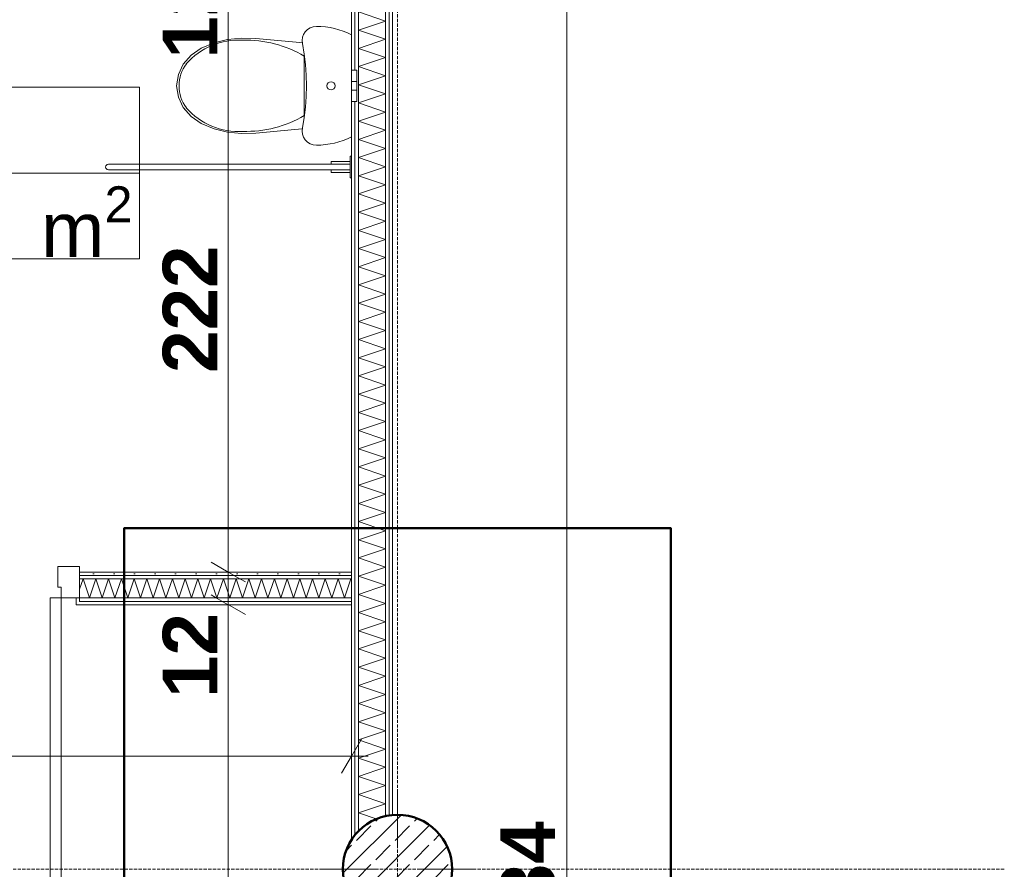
# Model space of a CAD drawing. Extents: x -7314 to 11761, y 144 to 9383.
# Tile 102 of 193: x 2291 to 2651, y 7187 to 7498. Entities that reach past the tile are written whole.
import ezdxf
from ezdxf.xclip import XClip

# ---------------------------------------------------------------- set-up
doc = ezdxf.new("R2010")
doc.units = 0
doc.header["$MEASUREMENT"] = 0
doc.header["$XCLIPFRAME"] = 0
doc.linetypes.add('Krawędzie ukryte', pattern=[68, 48, -20])
doc.linetypes.add('Wipeout_Contour', pattern=[20000, 0, -20000])
for name, color, linetype in [('FORMA - Arch 01 - 220-A Ściany', 7, 'Continuous'), ('FORMA - Arch 01 - 410-K Osie', 7, 'Continuous'), ('FORMA - Arch 01 - 440-K Słupy', 7, 'Continuous'), ('FORMA - Arch 01 - 540-I Ogrzewanie', 7, 'Continuous'), ('FORMA - Arch 02 - Strefy', 7, 'Continuous'), ('FORMA - Arch 04 - Wymiary ogólne', 7, 'Continuous')]:
    doc.layers.add(name, color=color, linetype=linetype)
doc.styles.add('STYL_AUTOMATYCZNY_2', font='arial.ttf')
doc.styles.add('STYL_AUTOMATYCZNY_9', font='arial.ttf')
pattern_1 = [(0, (4185.3, -5972.398), (0, 7.5), [0, -7.5])]

# ---------------------------------------------------------------- blocks, each defined once
blk = doc.blocks.new('*X87')
at = {"layer": 'FORMA - Arch 01 - 220-A Ściany', "color": 7, "linetype": 'Continuous', "lineweight": 5, "ltscale": 0.025}
for p, q in [((2414.71, 7767.6), (2419.96, 7769.35)), ((2424.71, 7764.27), (2414.71, 7767.6)), ((2414.71, 7760.94), (2424.71, 7764.27)), ((2424.71, 7757.6), (2414.71, 7760.94)), ((2414.71, 7754.27), (2424.71, 7757.6)), ((2424.71, 7750.94), (2414.71, 7754.27)), ((2414.71, 7747.6), (2424.71, 7750.94)), ((2424.71, 7744.27), (2414.71, 7747.6)), ((2414.71, 7740.94), (2424.71, 7744.27)), ((2424.71, 7737.6), (2414.71, 7740.94)), ((2414.71, 7734.27), (2424.71, 7737.6)), ((2424.71, 7730.94), (2414.71, 7734.27)), ((2414.71, 7727.6), (2424.71, 7730.94)), ((2424.71, 7724.27), (2414.71, 7727.6)), ((2414.71, 7720.94), (2424.71, 7724.27)), ((2424.71, 7717.6), (2414.71, 7720.94)), ((2414.71, 7714.27), (2424.71, 7717.6)), ((2424.71, 7710.94), (2414.71, 7714.27)), ((2414.71, 7707.6), (2424.71, 7710.94)), ((2424.71, 7704.27), (2414.71, 7707.6)), ((2414.71, 7700.94), (2424.71, 7704.27)), ((2424.71, 7697.6), (2414.71, 7700.94)), ((2414.71, 7694.27), (2424.71, 7697.6)), ((2424.71, 7690.94), (2414.71, 7694.27)), ((2414.71, 7687.6), (2424.71, 7690.94)), ((2424.71, 7684.27), (2414.71, 7687.6)), ((2414.71, 7680.94), (2424.71, 7684.27)), ((2424.71, 7677.6), (2414.71, 7680.94)), ((2414.71, 7674.27), (2424.71, 7677.6)), ((2424.71, 7670.94), (2414.71, 7674.27)), ((2414.71, 7667.6), (2424.71, 7670.94)), ((2424.71, 7664.27), (2414.71, 7667.6)), ((2414.71, 7660.94), (2424.71, 7664.27)), ((2424.71, 7657.6), (2414.71, 7660.94)), ((2414.71, 7654.27), (2424.71, 7657.6)), ((2424.71, 7650.94), (2414.71, 7654.27)), ((2414.71, 7647.6), (2424.71, 7650.94)), ((2424.71, 7644.27), (2414.71, 7647.6)), ((2414.71, 7640.94), (2424.71, 7644.27)), ((2424.71, 7637.6), (2414.71, 7640.94)), ((2414.71, 7634.27), (2424.71, 7637.6)), ((2424.71, 7630.94), (2414.71, 7634.27)), ((2414.71, 7627.6), (2424.71, 7630.94)), ((2424.71, 7624.27), (2414.71, 7627.6)), ((2414.71, 7620.94), (2424.71, 7624.27)), ((2424.71, 7617.6), (2414.71, 7620.94)), ((2414.71, 7614.27), (2424.71, 7617.6)), ((2424.71, 7610.94), (2414.71, 7614.27)), ((2414.71, 7607.6), (2424.71, 7610.94)), ((2424.71, 7604.27), (2414.71, 7607.6)), ((2414.71, 7600.94), (2424.71, 7604.27)), ((2424.71, 7597.6), (2414.71, 7600.94)), ((2414.71, 7594.27), (2424.71, 7597.6)), ((2424.71, 7590.94), (2414.71, 7594.27)), ((2414.71, 7587.6), (2424.71, 7590.94)), ((2424.71, 7584.27), (2414.71, 7587.6)), ((2414.71, 7580.94), (2424.71, 7584.27)), ((2424.71, 7577.6), (2414.71, 7580.94)), ((2414.71, 7574.27), (2424.71, 7577.6)), ((2424.71, 7570.94), (2414.71, 7574.27)), ((2414.71, 7567.6), (2424.71, 7570.94)), ((2424.71, 7564.27), (2414.71, 7567.6)), ((2414.71, 7560.94), (2424.71, 7564.27)), ((2424.71, 7557.6), (2414.71, 7560.94)), ((2414.71, 7554.27), (2424.71, 7557.6)), ((2424.71, 7550.94), (2414.71, 7554.27)), ((2414.71, 7547.6), (2424.71, 7550.94)), ((2424.71, 7544.27), (2414.71, 7547.6)), ((2414.71, 7540.94), (2424.71, 7544.27)), ((2424.71, 7537.6), (2414.71, 7540.94)), ((2414.71, 7534.27), (2424.71, 7537.6)), ((2424.71, 7530.94), (2414.71, 7534.27)), ((2414.71, 7527.6), (2424.71, 7530.94)), ((2424.71, 7524.27), (2414.71, 7527.6)), ((2414.71, 7520.94), (2424.71, 7524.27)), ((2424.71, 7517.6), (2414.71, 7520.94)), ((2414.71, 7514.27), (2424.71, 7517.6)), ((2424.71, 7510.94), (2414.71, 7514.27)), ((2414.71, 7507.6), (2424.71, 7510.94)), ((2424.71, 7504.27), (2414.71, 7507.6)), ((2414.71, 7500.94), (2424.71, 7504.27)), ((2424.71, 7497.6), (2414.71, 7500.94)), ((2414.71, 7494.27), (2424.71, 7497.6)), ((2424.71, 7490.94), (2414.71, 7494.27)), ((2414.71, 7487.6), (2424.71, 7490.94)), ((2424.71, 7484.27), (2414.71, 7487.6)), ((2414.71, 7480.94), (2424.71, 7484.27)), ((2424.71, 7477.6), (2414.71, 7480.94)), ((2414.71, 7474.27), (2424.71, 7477.6)), ((2424.71, 7470.94), (2414.71, 7474.27)), ((2414.71, 7467.6), (2424.71, 7470.94)), ((2424.71, 7464.27), (2414.71, 7467.6)), ((2414.71, 7460.94), (2424.71, 7464.27)), ((2424.71, 7457.6), (2414.71, 7460.94)), ((2414.71, 7454.27), (2424.71, 7457.6)), ((2424.71, 7450.94), (2414.71, 7454.27)), ((2414.71, 7447.6), (2424.71, 7450.94)), ((2424.71, 7444.27), (2414.71, 7447.6)), ((2414.71, 7440.94), (2424.71, 7444.27)), ((2424.71, 7437.6), (2414.71, 7440.94)), ((2414.71, 7434.27), (2424.71, 7437.6)), ((2424.71, 7430.94), (2414.71, 7434.27)), ((2414.71, 7427.6), (2424.71, 7430.94)), ((2424.71, 7424.27), (2414.71, 7427.6)), ((2414.71, 7420.94), (2424.71, 7424.27)), ((2424.71, 7417.6), (2414.71, 7420.94)), ((2414.71, 7414.27), (2424.71, 7417.6)), ((2424.71, 7410.94), (2414.71, 7414.27)), ((2414.71, 7407.6), (2424.71, 7410.94)), ((2424.71, 7404.27), (2414.71, 7407.6)), ((2414.71, 7400.94), (2424.71, 7404.27)), ((2424.71, 7397.6), (2414.71, 7400.94)), ((2414.71, 7394.27), (2424.71, 7397.6)), ((2424.71, 7390.94), (2414.71, 7394.27)), ((2414.71, 7387.6), (2424.71, 7390.94)), ((2424.71, 7384.27), (2414.71, 7387.6)), ((2414.71, 7380.94), (2424.71, 7384.27)), ((2424.71, 7377.6), (2414.71, 7380.94)), ((2414.71, 7374.27), (2424.71, 7377.6)), ((2424.71, 7370.94), (2414.71, 7374.27)), ((2414.71, 7367.6), (2424.71, 7370.94)), ((2424.71, 7364.27), (2414.71, 7367.6)), ((2414.71, 7360.94), (2424.71, 7364.27)), ((2424.71, 7357.6), (2414.71, 7360.94)), ((2414.71, 7354.27), (2424.71, 7357.6)), ((2424.71, 7350.94), (2414.71, 7354.27)), ((2414.71, 7347.6), (2424.71, 7350.94)), ((2424.71, 7344.27), (2414.71, 7347.6)), ((2414.71, 7340.94), (2424.71, 7344.27)), ((2424.71, 7337.6), (2414.71, 7340.94)), ((2414.71, 7334.27), (2424.71, 7337.6)), ((2424.71, 7330.94), (2414.71, 7334.27)), ((2414.71, 7327.6), (2424.71, 7330.94)), ((2424.71, 7324.27), (2414.71, 7327.6)), ((2414.71, 7320.94), (2424.71, 7324.27)), ((2424.71, 7317.6), (2414.71, 7320.94)), ((2414.71, 7314.27), (2424.71, 7317.6)), ((2424.71, 7310.94), (2414.71, 7314.27)), ((2414.71, 7307.6), (2424.71, 7310.94)), ((2424.71, 7304.27), (2414.71, 7307.6)), ((2414.71, 7300.94), (2424.71, 7304.27)), ((2424.71, 7297.6), (2414.71, 7300.94)), ((2414.71, 7294.27), (2424.71, 7297.6)), ((2424.71, 7290.94), (2414.71, 7294.27)), ((2414.71, 7287.6), (2424.71, 7290.94)), ((2424.71, 7284.27), (2414.71, 7287.6)), ((2414.71, 7280.94), (2424.71, 7284.27)), ((2424.71, 7277.6), (2414.71, 7280.94)), ((2414.71, 7274.27), (2424.71, 7277.6)), ((2424.71, 7270.94), (2414.71, 7274.27)), ((2414.71, 7267.6), (2424.71, 7270.94)), ((2424.71, 7264.27), (2414.71, 7267.6)), ((2414.71, 7260.94), (2424.71, 7264.27)), ((2424.71, 7257.6), (2414.71, 7260.94)), ((2414.71, 7254.27), (2424.71, 7257.6)), ((2424.71, 7250.94), (2414.71, 7254.27)), ((2414.71, 7247.6), (2424.71, 7250.94)), ((2424.71, 7244.27), (2414.71, 7247.6)), ((2414.71, 7240.94), (2424.71, 7244.27)), ((2424.71, 7237.6), (2414.71, 7240.94)), ((2414.71, 7234.27), (2424.71, 7237.6)), ((2424.71, 7230.94), (2414.71, 7234.27)), ((2414.71, 7227.6), (2424.71, 7230.94)), ((2424.71, 7224.27), (2414.71, 7227.6)), ((2414.71, 7220.94), (2424.71, 7224.27)), ((2424.71, 7217.6), (2414.71, 7220.94)), ((2414.71, 7214.27), (2424.71, 7217.6)), ((2424.71, 7210.94), (2414.71, 7214.27)), ((2414.71, 7207.6), (2424.71, 7210.94)), ((2421.64, 7205.29), (2414.71, 7207.6)), ((2414.71, 7200.94), (2415.36, 7201.15)), ((2415.04, 7200.83), (2414.71, 7200.94))]:
    blk.add_line(p, q, dxfattribs=at)
blk = doc.blocks.new('*X117')
at = {"layer": 'FORMA - Arch 01 - 220-A Ściany', "color": 7, "linetype": 'Continuous', "lineweight": 5, "ltscale": 0.025}
for p, q in [((2312.69, 7289.47), (2313.97, 7293.29)), ((2313.97, 7293.29), (2316.3, 7286.29)), ((2316.3, 7286.29), (2318.63, 7293.29)), ((2318.63, 7293.29), (2320.97, 7286.29)), ((2320.97, 7286.29), (2323.3, 7293.29)), ((2323.3, 7293.29), (2325.63, 7286.29)), ((2325.63, 7286.29), (2327.97, 7293.29)), ((2327.97, 7293.29), (2330.3, 7286.29)), ((2330.3, 7286.29), (2332.63, 7293.29)), ((2332.63, 7293.29), (2334.97, 7286.29)), ((2334.97, 7286.29), (2337.3, 7293.29)), ((2337.3, 7293.29), (2339.63, 7286.29)), ((2339.63, 7286.29), (2341.97, 7293.29)), ((2341.97, 7293.29), (2344.3, 7286.29)), ((2344.3, 7286.29), (2346.63, 7293.29)), ((2346.63, 7293.29), (2348.97, 7286.29)), ((2348.97, 7286.29), (2351.3, 7293.29)), ((2351.3, 7293.29), (2353.63, 7286.29)), ((2353.63, 7286.29), (2355.97, 7293.29)), ((2355.97, 7293.29), (2358.3, 7286.29)), ((2358.3, 7286.29), (2360.63, 7293.29)), ((2360.63, 7293.29), (2362.97, 7286.29)), ((2362.97, 7286.29), (2365.3, 7293.29)), ((2365.3, 7293.29), (2367.63, 7286.29)), ((2367.63, 7286.29), (2369.97, 7293.29)), ((2369.97, 7293.29), (2372.3, 7286.29)), ((2372.3, 7286.29), (2374.63, 7293.29)), ((2374.63, 7293.29), (2376.97, 7286.29)), ((2376.97, 7286.29), (2379.3, 7293.29)), ((2379.3, 7293.29), (2381.63, 7286.29)), ((2381.63, 7286.29), (2383.97, 7293.29)), ((2383.97, 7293.29), (2386.3, 7286.29)), ((2386.3, 7286.29), (2388.63, 7293.29)), ((2388.63, 7293.29), (2390.97, 7286.29)), ((2390.97, 7286.29), (2393.3, 7293.29)), ((2393.3, 7293.29), (2395.63, 7286.29)), ((2395.63, 7286.29), (2397.97, 7293.29)), ((2397.97, 7293.29), (2400.3, 7286.29)), ((2400.3, 7286.29), (2402.63, 7293.29)), ((2402.63, 7293.29), (2404.97, 7286.29)), ((2404.97, 7286.29), (2407.3, 7293.29)), ((2407.3, 7293.29), (2409.63, 7286.29)), ((2409.63, 7286.29), (2411.97, 7293.29)), ((2411.97, 7293.29), (2412.21, 7292.55))]:
    blk.add_line(p, q, dxfattribs=at)
blk = doc.blocks.new('Rysunek_1_1', base_point=(4185.3, -5972.4))
at = {"layer": 'FORMA - Arch 01 - 220-A Ściany', "color": 7, "linetype": 'Continuous', "lineweight": 13, "ltscale": 0.025}
blk.add_arc((2305.89, 7286.29), 112.4, 180, 270, dxfattribs=at)
at = {"layer": 'FORMA - Arch 01 - 410-K Osie', "color": 7, "linetype": 'Krawędzie ukryte', "lineweight": 13, "ltscale": 0.025}
for p, q in [((2429.04, 5890.7), (2429.04, 8978.35)), ((2631.22, 7186.9), (2651.15, 7186.9))]:
    blk.add_line(p, q, dxfattribs=at)
at = {"layer": 'FORMA - Arch 01 - 440-K Słupy', "color": 1, "linetype": 'Continuous', "lineweight": 13, "ltscale": 0.025}
for p, q in [((2429.04, 7194.9), (2429.04, 7214.9)), ((2421.04, 7186.9), (2401.04, 7186.9)), ((2437.04, 7186.9), (2457.04, 7186.9))]:
    blk.add_line(p, q, dxfattribs=at)
at = {"layer": 'FORMA - Arch 04 - Wymiary ogólne', "color": 154, "linetype": 'Continuous', "lineweight": 13, "ltscale": 0.025}
blk.add_line((2491, 6001.9), (2491, 8335.9), dxfattribs=at)
at = {"layer": 'FORMA - Arch 04 - Wymiary ogólne', "color": 154, "linetype": 'Continuous', "lineweight": 13, "char_height": 20, "attachment_point": 7, "rotation": 90, "style": 'STYL_AUTOMATYCZNY_9'}
for s, insert, width in [('\\A1;{\\pql;\\fArial|b1|i0|c238|p0;\\W1.000000;12}', (2363.11, 7249.67), 30.509), ('\\A1;{\\pql;\\fArial|b1|i0|c238|p0;\\W1.000000;2\xa0334}', (2487, 7134.58), 68.6384)]:
    blk.add_mtext(s, dxfattribs=dict(at, insert=insert, width=width))
at = {"color": 254, "linetype": 'Wipeout_Contour', "lineweight": 0, "ltscale": 31483.163359}
blk.add_wipeout([(2425.96, 7767.38), (2425.96, 7206.41), (2427.21, 7206.61), (2427.21, 7767.19)], dxfattribs=at).dxf.layer = 'FORMA - Arch 01 - 220-A Ściany'
at = {"color": 254, "linetype": 'Wipeout_Contour', "lineweight": 0, "ltscale": 30941.52812}
blk.add_wipeout([(2412.21, 7295.79), (2412.21, 7517.99), (2033.1, 7517.99), (2033.1, 7295.79)], dxfattribs=at).dxf.layer = 'FORMA - Arch 02 - Strefy'
at = {"layer": 'FORMA - Arch 01 - 220-A Ściany', "linetype": 'Continuous', "lineweight": 5}
h = blk.add_hatch(dxfattribs=at)
h.set_pattern_fill('Gips_0001', style=0, pattern_type=2)
h.set_pattern_definition(pattern_1)
h.paths.add_polyline_path([(2425.96, 7767.38), (2425.96, 7206.41), (2427.21, 7206.61), (2427.21, 7767.19)])
at = {"layer": 'FORMA - Arch 02 - Strefy', "color": 7, "linetype": 'Continuous', "lineweight": 13, "ltscale": 0.025}
for p, q in [((2187.12, 7473.36), (2334.58, 7473.36)), ((2334.58, 7410.5), (2187.12, 7410.5))]:
    blk.add_line(p, q, dxfattribs=at)
at = {"layer": 'FORMA - Arch 02 - Strefy', "color": 7, "linetype": 'Continuous', "lineweight": 13, "char_height": 20, "attachment_point": 1, "style": 'STYL_AUTOMATYCZNY_2'}
for s, insert in [('\\A1;{\\pql;\\pt0,460;\\fArial|b0|i0|c238|p0;\\W1.000000;A: 7,91\\fArial|b0|i0|c238|p0;\\W1.000000;\\A1{\\H.66x;\\S^  ;}\\fArial|b0|i0|c238|p0;\\W1.000000; m\\fArial|b0|i0|c238|p0;\\W1.000000;\\A1{\\H.66x;\\S2^  ;}}', (2171.22, 7586.03)), ('\\A1;{\\pql;\\pt0,460;\\fArial|b0|i0|c238|p0;\\W1.000000;04.1\\fArial|b0|i0|c238|p0;\\W1.000000;\\A1{\\H.66x;\\S^  ;}\\fArial|b0|i0|c238|p0;\\W1.000000;\\fArial|b0|i0|c238|p0;\\W1.000000;\\A1{\\H.66x;\\S^  ;}}', (2197.12, 7468.79)), ('\\A1;{\\pql;\\pt0,460;\\fArial|b0|i0|c238|p0;\\W1.000000;A: 8,42\\fArial|b0|i0|c238|p0;\\W1.000000;\\A1{\\H.66x;\\S^  ;}\\fArial|b0|i0|c238|p0;\\W1.000000; m\\fArial|b0|i0|c238|p0;\\W1.000000;\\A1{\\H.66x;\\S2^  ;}}', (2197.12, 7437.07))]:
    blk.add_mtext(s, dxfattribs=dict(at, insert=insert))
at = {"layer": 'FORMA - Arch 04 - Wymiary ogólne', "color": 154, "linetype": 'Continuous', "lineweight": 13, "insert": (2363.11, 7368.75), "char_height": 20, "width": 45.7634, "attachment_point": 7, "rotation": 90, "style": 'STYL_AUTOMATYCZNY_9'}
blk.add_mtext('\\A1;{\\pql;\\fArial|b1|i0|c238|p0;\\W1.000000;222}', dxfattribs=at)
at = {"color": 254, "linetype": 'Wipeout_Contour', "lineweight": 0, "ltscale": 47199.527639}
blk.add_wipeout([(2412.21, 7197.38), (2412.86, 7198.65), (2413.46, 7199.25), (2413.46, 7774.54), (2412.86, 7775.14), (2412.21, 7776.41)], dxfattribs=at).dxf.layer = 'FORMA - Arch 01 - 220-A Ściany'
at = {"layer": 'FORMA - Arch 01 - 220-A Ściany', "linetype": 'Continuous', "lineweight": 5}
h = blk.add_hatch(dxfattribs=at)
h.set_pattern_fill('Gips_0001', style=0, pattern_type=2)
h.set_pattern_definition(pattern_1)
h.paths.add_polyline_path([(2412.21, 7197.38), (2412.86, 7198.65), (2413.46, 7199.25), (2413.46, 7774.54), (2412.86, 7775.14), (2412.21, 7776.41)])
at = {"color": 254, "linetype": 'Wipeout_Contour', "lineweight": 0, "ltscale": 31481.623149}
blk.add_wipeout([(2424.71, 7767.58), (2424.71, 7206.21), (2425.96, 7206.41), (2425.96, 7767.38)], dxfattribs=at).dxf.layer = 'FORMA - Arch 01 - 220-A Ściany'
at = {"layer": 'FORMA - Arch 01 - 220-A Ściany', "linetype": 'Continuous', "lineweight": 5}
h = blk.add_hatch(dxfattribs=at)
h.set_pattern_fill('Gips_0001', style=0, pattern_type=2)
h.set_pattern_definition(pattern_1)
h.paths.add_polyline_path([(2424.71, 7767.58), (2424.71, 7206.21), (2425.96, 7206.41), (2425.96, 7767.38)])
at = {"layer": 'FORMA - Arch 01 - 220-A Ściany', "color": 7, "linetype": 'Continuous', "lineweight": 15, "ltscale": 0.025, "flags": 128}
blk.add_lwpolyline([(2427.21, 7206.61), (2427.21, 7767.19)], dxfattribs=at)
at = {"color": 254, "linetype": 'Wipeout_Contour', "lineweight": 0, "ltscale": 31467.856322}
blk.add_wipeout([(2414.71, 7773.29), (2413.46, 7774.54), (2413.46, 7199.25), (2414.71, 7200.5)], dxfattribs=at).dxf.layer = 'FORMA - Arch 01 - 220-A Ściany'
at = {"layer": 'FORMA - Arch 01 - 220-A Ściany', "linetype": 'Continuous', "lineweight": 5}
h = blk.add_hatch(dxfattribs=at)
h.set_pattern_fill('Gips_0001', style=0, pattern_type=2)
h.set_pattern_definition(pattern_1)
h.paths.add_polyline_path([(2414.71, 7773.29), (2413.46, 7774.54), (2413.46, 7199.25), (2414.71, 7200.5)])
at = {"layer": 'FORMA - Arch 01 - 220-A Ściany', "color": 7, "linetype": 'Continuous', "lineweight": 15, "ltscale": 0.025, "flags": 128}
blk.add_lwpolyline([(2412.21, 7776.41), (2412.21, 7197.38)], dxfattribs=at)
at = {"layer": 'FORMA - Arch 04 - Wymiary ogólne', "color": 154, "linetype": 'Continuous', "lineweight": 13, "ltscale": 0.025}
blk.add_line((2412.21, 7218.99), (2412.21, 7237.74), dxfattribs=at)
at = {"color": 254, "linetype": 'Wipeout_Contour', "lineweight": 0, "ltscale": 62949.876056}
blk.add_wipeout([(2414.71, 7773.29), (2414.71, 7200.5), (2417.28, 7203.08), (2422.86, 7205.92), (2424.71, 7206.21), (2424.71, 7767.58), (2422.86, 7767.88), (2417.28, 7770.72)], dxfattribs=at).dxf.layer = 'FORMA - Arch 01 - 220-A Ściany'
at = {"layer": 'FORMA - Arch 01 - 440-K Słupy', "linetype": 'Continuous', "lineweight": 5}
h = blk.add_hatch(dxfattribs=at)
h.set_pattern_fill('beton_zbrojony_gęsty_0001', style=0, pattern_type=2)
h.set_pattern_definition([(45, (4185.3, -5972.398), (-7.071068, 7.071068), []), (45, (4181.764, -5968.863), (-7.071068, 7.071068), [7.5, -2.5])])
h.paths.add_polyline_path([(2449.04, 7186.9, 0.414214), (2429.04, 7206.9, 0.414214), (2409.04, 7186.9, 0.414214), (2429.04, 7166.9, 0.414214)])
at = {"layer": 'FORMA - Arch 01 - 220-A Ściany', "color": 7, "linetype": 'Continuous', "lineweight": 13, "ltscale": 0.025}
for p, q in [((2413.46, 7774.54), (2413.46, 7199.25)), ((2414.71, 7773.29), (2414.71, 7200.5)), ((2424.71, 7206.21), (2424.71, 7767.58)), ((2425.96, 7206.41), (2425.96, 7767.38))]:
    blk.add_line(p, q, dxfattribs=at)
at = {"layer": 'FORMA - Arch 01 - 440-K Słupy', "color": 7, "linetype": 'Continuous', "lineweight": 25, "ltscale": 0.025, "flags": 128}
blk.add_lwpolyline([(2449.04, 7186.9, -0.414214), (2429.04, 7166.9, -0.414214), (2409.04, 7186.9, -0.414214), (2429.04, 7206.9, -0.414214)], format="xyb", close=True, dxfattribs=at)
at = {"layer": 'FORMA - Arch 04 - Wymiary ogólne', "color": 154, "linetype": 'Continuous', "lineweight": 13, "ltscale": 0.025}
for p, q in [((2408.6, 7222.11), (2415.82, 7234.61)), ((2412.21, 7228.36), (2418.32, 7228.36))]:
    blk.add_line(p, q, dxfattribs=at)
at = {"color": 7, "linetype": 'Continuous', "lineweight": 13, "ltscale": 0.025}
blk.add_blockref('*X87', (0, 0), dxfattribs=at)
at = {"color": 254, "linetype": 'Wipeout_Contour', "lineweight": 0, "ltscale": 30673.198497}
blk.add_wipeout([(2312.69, 7295.79), (2312.69, 7294.54), (2412.21, 7294.54), (2412.21, 7295.79)], dxfattribs=at).dxf.layer = 'FORMA - Arch 01 - 220-A Ściany'
at = {"color": 254, "linetype": 'Wipeout_Contour', "lineweight": 0, "ltscale": 30632.293558}
blk.add_wipeout([(2312.69, 7285.04), (2312.69, 7283.79), (2412.21, 7283.79), (2412.21, 7285.04)], dxfattribs=at).dxf.layer = 'FORMA - Arch 01 - 220-A Ściany'
at = {"color": 254, "linetype": 'Wipeout_Contour', "lineweight": 0, "ltscale": 31410.111335}
blk.add_wipeout([(2412.21, 7472.29), (2414.21, 7472.29), (2414.21, 7472.76), (2412.21, 7472.76)], dxfattribs=at).dxf.layer = 'FORMA - Arch 01 - 540-I Ogrzewanie'
at = {"color": 254, "linetype": 'Wipeout_Contour', "lineweight": 0, "ltscale": 31396.790739}
blk.add_wipeout([(2412.21, 7468.19), (2414.21, 7468.19), (2414.21, 7469.86), (2412.21, 7469.86)], dxfattribs=at).dxf.layer = 'FORMA - Arch 01 - 540-I Ogrzewanie'
at = {"color": 254, "linetype": 'Wipeout_Contour', "lineweight": 0, "ltscale": 31300.546314}
blk.add_wipeout([(2411.71, 7440.14), (2412.21, 7440.14), (2412.21, 7448.14), (2411.71, 7448.14)], dxfattribs=at).dxf.layer = 'FORMA - Arch 01 - 540-I Ogrzewanie'
at = {"layer": 'FORMA - Arch 01 - 220-A Ściany', "linetype": 'Continuous', "lineweight": 5}
h = blk.add_hatch(dxfattribs=at)
h.set_pattern_fill('Gips_0001', style=0, pattern_type=2)
h.set_pattern_definition(pattern_1)
h.paths.add_polyline_path([(2312.69, 7295.79), (2312.69, 7294.54), (2412.21, 7294.54), (2412.21, 7295.79)])
h = blk.add_hatch(dxfattribs=at)
h.set_pattern_fill('Gips_0001', style=0, pattern_type=2)
h.set_pattern_definition(pattern_1)
h.paths.add_polyline_path([(2312.69, 7285.04), (2312.69, 7283.79), (2412.21, 7283.79), (2412.21, 7285.04)])
at = {"layer": 'FORMA - Arch 01 - 540-I Ogrzewanie', "color": 6, "linetype": 'Continuous', "lineweight": 15, "ltscale": 0.025, "flags": 128}
blk.add_lwpolyline([(2411.71, 7440.14), (2411.71, 7448.14), (2412.21, 7448.14), (2412.21, 7440.14)], close=True, dxfattribs=at)
at = {"color": 254, "linetype": 'Wipeout_Contour', "lineweight": 0, "ltscale": 31413.156476}
blk.add_wipeout([(2412.21, 7472.76), (2414.21, 7472.76), (2414.21, 7473.89), (2412.21, 7473.89)], dxfattribs=at).dxf.layer = 'FORMA - Arch 01 - 540-I Ogrzewanie'
at = {"color": 254, "linetype": 'Wipeout_Contour', "lineweight": 0, "ltscale": 30668.441818}
blk.add_wipeout([(2412.21, 7294.54), (2312.69, 7294.54), (2312.69, 7293.29), (2412.21, 7293.29)], dxfattribs=at).dxf.layer = 'FORMA - Arch 01 - 220-A Ściany'
at = {"color": 254, "linetype": 'Wipeout_Contour', "lineweight": 0, "ltscale": 30637.049653}
blk.add_wipeout([(2312.69, 7286.29), (2312.69, 7285.04), (2412.21, 7285.04), (2412.21, 7286.29)], dxfattribs=at).dxf.layer = 'FORMA - Arch 01 - 220-A Ściany'
at = {"color": 254, "linetype": 'Wipeout_Contour', "lineweight": 0, "ltscale": 31417.463033}
blk.add_wipeout([(2412.21, 7473.89), (2414.21, 7473.89), (2414.21, 7475.02), (2412.21, 7475.02)], dxfattribs=at).dxf.layer = 'FORMA - Arch 01 - 540-I Ogrzewanie'
at = {"color": 254, "linetype": 'Wipeout_Contour', "lineweight": 0, "ltscale": 31295.928514}
blk.add_wipeout([(2411.71, 7442.14), (2411.71, 7446.14), (2404.71, 7446.14), (2404.71, 7442.14)], dxfattribs=at).dxf.layer = 'FORMA - Arch 01 - 540-I Ogrzewanie'
at = {"layer": 'FORMA - Arch 01 - 220-A Ściany', "linetype": 'Continuous', "lineweight": 5}
h = blk.add_hatch(dxfattribs=at)
h.set_pattern_fill('Gips_0001', style=0, pattern_type=2)
h.set_pattern_definition(pattern_1)
h.paths.add_polyline_path([(2412.21, 7294.54), (2312.69, 7294.54), (2312.69, 7293.29), (2412.21, 7293.29)])
h = blk.add_hatch(dxfattribs=at)
h.set_pattern_fill('Gips_0001', style=0, pattern_type=2)
h.set_pattern_definition(pattern_1)
h.paths.add_polyline_path([(2312.69, 7286.29), (2312.69, 7285.04), (2412.21, 7285.04), (2412.21, 7286.29)])
at = {"layer": 'FORMA - Arch 01 - 220-A Ściany', "color": 7, "linetype": 'Continuous', "lineweight": 15, "ltscale": 0.025, "flags": 128}
blk.add_lwpolyline([(2412.21, 7295.79), (2312.69, 7295.79)], dxfattribs=at)
at = {"layer": 'FORMA - Arch 01 - 540-I Ogrzewanie', "color": 6, "linetype": 'Continuous', "lineweight": 15, "ltscale": 0.025, "flags": 128}
blk.add_lwpolyline([(2411.71, 7442.14), (2404.71, 7442.14), (2404.71, 7446.14), (2411.71, 7446.14)], close=True, dxfattribs=at)
at = {"layer": 'FORMA - Arch 04 - Wymiary ogólne', "color": 154, "linetype": 'Continuous', "lineweight": 13, "ltscale": 0.025}
for p, q in [((2376.49, 7295.79), (2357.74, 7295.79)), ((2376.49, 7283.79), (2357.74, 7283.79)), ((2367.11, 5986.9), (2367.11, 7283.79))]:
    blk.add_line(p, q, dxfattribs=at)
at = {"color": 254, "linetype": 'Wipeout_Contour', "lineweight": 0, "ltscale": 31420.508285}
blk.add_wipeout([(2412.21, 7475.02), (2414.21, 7475.02), (2414.21, 7475.49), (2412.21, 7475.49)], dxfattribs=at).dxf.layer = 'FORMA - Arch 01 - 540-I Ogrzewanie'
at = {"color": 254, "linetype": 'Wipeout_Contour', "lineweight": 0, "ltscale": 31404.593665}
blk.add_wipeout([(2412.21, 7469.86), (2414.21, 7469.86), (2414.21, 7472.29), (2412.21, 7472.29)], dxfattribs=at).dxf.layer = 'FORMA - Arch 01 - 540-I Ogrzewanie'
at = {"layer": 'FORMA - Arch 01 - 540-I Ogrzewanie', "color": 6, "linetype": 'Continuous', "lineweight": 15, "ltscale": 0.025}
for p, q in [((2412.21, 7472.29), (2412.21, 7472.76)), ((2412.21, 7472.29), (2414.21, 7472.29)), ((2412.21, 7469.86), (2412.21, 7472.29)), ((2414.21, 7472.29), (2414.21, 7472.76)), ((2414.21, 7469.86), (2414.21, 7472.29)), ((2412.21, 7468.19), (2412.21, 7469.86)), ((2412.21, 7468.19), (2414.21, 7468.19)), ((2414.21, 7468.19), (2414.21, 7469.86))]:
    blk.add_line(p, q, dxfattribs=at)
at = {"color": 254, "linetype": 'Wipeout_Contour', "lineweight": 0, "ltscale": 30652.745384}
blk.add_wipeout([(2412.21, 7293.29), (2312.69, 7293.29), (2312.69, 7286.29), (2412.21, 7286.29)], dxfattribs=at).dxf.layer = 'FORMA - Arch 01 - 220-A Ściany'
at = {"color": 254, "linetype": 'Wipeout_Contour', "lineweight": 0, "ltscale": 31426.026168}
blk.add_wipeout([(2414.21, 7475.49), (2414.21, 7477.92), (2412.21, 7477.92), (2412.21, 7475.49)], dxfattribs=at).dxf.layer = 'FORMA - Arch 01 - 540-I Ogrzewanie'
at = {"color": 254, "linetype": 'Wipeout_Contour', "lineweight": 0, "ltscale": 70237.791664}
blk.add_wipeout([(2411.71, 7443.14), (2411.71, 7445.14), (2323.21, 7445.14), (2323.21, 7445.14), (2322.5, 7444.85), (2322.21, 7444.14), (2322.5, 7443.43), (2323.21, 7443.14), (2323.21, 7443.14)], dxfattribs=at).dxf.layer = 'FORMA - Arch 01 - 540-I Ogrzewanie'
at = {"layer": 'FORMA - Arch 01 - 220-A Ściany', "color": 7, "linetype": 'Continuous', "lineweight": 15, "ltscale": 0.025}
for p, q in [((2312.69, 7294.54), (2312.69, 7295.79)), ((2312.69, 7293.29), (2312.69, 7294.54))]:
    blk.add_line(p, q, dxfattribs=at)
at = {"layer": 'FORMA - Arch 01 - 220-A Ściany', "color": 7, "linetype": 'Continuous', "lineweight": 13, "ltscale": 0.025}
for p, q in [((2412.21, 7294.54), (2312.69, 7294.54)), ((2412.21, 7293.29), (2312.69, 7293.29))]:
    blk.add_line(p, q, dxfattribs=at)
at = {"layer": 'FORMA - Arch 01 - 220-A Ściany', "color": 7, "linetype": 'Continuous', "lineweight": 15, "ltscale": 0.025, "flags": 128}
for points in [[(2412.21, 7295.79), (2412.21, 7294.54)], [(2412.21, 7294.54), (2412.21, 7293.29)], [(2412.21, 7293.29), (2412.21, 7286.29)], [(2412.21, 7286.29), (2412.21, 7285.04)], [(2412.21, 7285.04), (2412.21, 7283.79)]]:
    blk.add_lwpolyline(points, dxfattribs=at)
at = {"layer": 'FORMA - Arch 01 - 540-I Ogrzewanie', "color": 6, "linetype": 'Continuous', "lineweight": 15, "ltscale": 0.025}
for p, q in [((2412.21, 7475.02), (2412.21, 7475.49)), ((2412.21, 7475.49), (2414.21, 7475.49)), ((2412.21, 7473.89), (2412.21, 7475.02)), ((2414.21, 7475.02), (2414.21, 7475.49)), ((2414.21, 7473.89), (2414.21, 7475.02)), ((2412.21, 7472.76), (2412.21, 7473.89)), ((2414.21, 7472.76), (2414.21, 7473.89))]:
    blk.add_line(p, q, dxfattribs=at)
at = {"layer": 'FORMA - Arch 01 - 540-I Ogrzewanie', "color": 6, "linetype": 'Continuous', "lineweight": 15, "ltscale": 0.025, "flags": 128}
blk.add_lwpolyline([(2411.71, 7443.14), (2411.71, 7445.14), (2323.21, 7445.14, 1), (2323.21, 7443.14)], format="xyb", close=True, dxfattribs=at)
at = {"layer": 'FORMA - Arch 02 - Strefy', "color": 7, "linetype": 'Continuous', "lineweight": 13, "ltscale": 0.025}
for p, q in [((2334.58, 7473.36), (2334.58, 7441.93)), ((2334.58, 7441.93), (2187.12, 7441.93)), ((2187.12, 7441.93), (2334.58, 7441.93)), ((2334.58, 7441.93), (2334.58, 7410.5))]:
    blk.add_line(p, q, dxfattribs=at)
at = {"layer": 'FORMA - Arch 04 - Wymiary ogólne', "color": 154, "linetype": 'Continuous', "lineweight": 13, "ltscale": 0.025}
for p, q in [((2360.86, 7299.4), (2373.36, 7292.18)), ((2367.11, 7283.79), (2367.11, 7295.79)), ((2360.86, 7287.4), (2373.36, 7280.18))]:
    blk.add_line(p, q, dxfattribs=at)
at = {"color": 7, "linetype": 'Continuous', "lineweight": 13, "ltscale": 0.025}
blk.add_blockref('*X117', (0, 0), dxfattribs=at)
at = {"color": 254, "linetype": 'Wipeout_Contour', "lineweight": 0, "ltscale": 31433.829871}
blk.add_wipeout([(2412.21, 7477.92), (2414.21, 7477.92), (2414.21, 7479.59), (2412.21, 7479.59)], dxfattribs=at).dxf.layer = 'FORMA - Arch 01 - 540-I Ogrzewanie'
at = {"layer": 'FORMA - Arch 01 - 540-I Ogrzewanie', "color": 6, "linetype": 'Continuous', "lineweight": 15, "ltscale": 0.025}
for p, q in [((2412.21, 7477.92), (2412.21, 7479.59)), ((2412.21, 7479.59), (2414.21, 7479.59)), ((2414.21, 7477.92), (2414.21, 7479.59)), ((2412.21, 7475.49), (2412.21, 7477.92)), ((2414.21, 7475.49), (2414.21, 7477.92))]:
    blk.add_line(p, q, dxfattribs=at)
at = {"color": 254, "linetype": 'Wipeout_Contour', "lineweight": 0, "ltscale": 38215.691975}
blk.add_wipeout([(2312.69, 7283.79), (2312.69, 7285.04), (2312.69, 7286.29), (2311.44, 7286.29), (2311.44, 7283.79)], dxfattribs=at).dxf.layer = 'FORMA - Arch 01 - 220-A Ściany'
at = {"layer": 'FORMA - Arch 01 - 220-A Ściany', "linetype": 'Continuous', "lineweight": 5}
h = blk.add_hatch(dxfattribs=at)
h.set_pattern_fill('Gips_0001', style=0, pattern_type=2)
h.set_pattern_definition(pattern_1)
h.paths.add_polyline_path([(2312.69, 7283.79), (2312.69, 7285.04), (2312.69, 7286.29), (2311.44, 7286.29), (2311.44, 7283.79)])
at = {"layer": 'FORMA - Arch 01 - 220-A Ściany', "color": 7, "linetype": 'Continuous', "lineweight": 15, "ltscale": 0.025}
for p, q in [((2312.69, 7286.29), (2312.69, 7293.29)), ((2311.44, 7286.29), (2311.44, 7283.79)), ((2312.69, 7286.29), (2311.44, 7286.29)), ((2312.69, 7283.79), (2311.44, 7283.79)), ((2312.69, 7283.79), (2311.44, 7283.79))]:
    blk.add_line(p, q, dxfattribs=at)
at = {"layer": 'FORMA - Arch 01 - 220-A Ściany', "color": 7, "linetype": 'Continuous', "lineweight": 13, "ltscale": 0.025}
for p, q in [((2312.69, 7286.29), (2412.21, 7286.29)), ((2312.69, 7285.04), (2312.69, 7286.29)), ((2312.69, 7285.04), (2412.21, 7285.04))]:
    blk.add_line(p, q, dxfattribs=at)
at = {"layer": 'FORMA - Arch 01 - 220-A Ściany', "color": 7, "linetype": 'Continuous', "lineweight": 15, "ltscale": 0.025, "flags": 128}
blk.add_lwpolyline([(2312.69, 7283.79), (2412.21, 7283.79)], dxfattribs=at)
at = {"color": 254, "linetype": 'Wipeout_Contour', "lineweight": 0, "ltscale": 148949.656264}
blk.add_wipeout([(2366.87, 7456.95), (2372, 7456.4), (2377.17, 7456.55), (2412.21, 7459.79), (2412.21, 7487.99), (2377.17, 7491.22), (2372, 7491.38), (2366.87, 7490.83), (2361.89, 7489.59), (2357.2, 7487.69), (2353.48, 7485.13), (2350.63, 7481.82), (2348.83, 7477.99), (2348.21, 7473.89), (2348.83, 7469.78), (2350.63, 7465.95), (2353.48, 7462.65), (2357.2, 7460.09), (2361.89, 7458.19)], dxfattribs=at).dxf.layer = 'FORMA - Arch 01 - 540-I Ogrzewanie'
at = {"layer": 'FORMA - Arch 01 - 540-I Ogrzewanie', "color": 6, "linetype": 'Continuous', "lineweight": 15, "ltscale": 0.025}
for p, q in [((2394.91, 7484.78), (2394.91, 7473.89)), ((2394.91, 7473.89), (2394.91, 7462.99))]:
    blk.add_line(p, q, dxfattribs=at)
at = {"layer": 'FORMA - Arch 01 - 540-I Ogrzewanie', "color": 6, "linetype": 'Continuous', "lineweight": 15, "ltscale": 0.025, "flags": 128}
blk.add_lwpolyline([(2366.87, 7456.95), (2361.89, 7458.19), (2357.2, 7460.09), (2353.48, 7462.65), (2350.63, 7465.95), (2348.83, 7469.78), (2348.21, 7473.89), (2348.83, 7477.99), (2350.63, 7481.82), (2353.48, 7485.13), (2357.2, 7487.69), (2361.89, 7489.59), (2366.87, 7490.83), (2372, 7491.38), (2377.17, 7491.22), (2412.21, 7487.99), (2412.21, 7459.79), (2377.17, 7456.55), (2372, 7456.4)], close=True, dxfattribs=at)
at = {"layer": 'FORMA - Arch 01 - 540-I Ogrzewanie', "color": 6, "linetype": 'Continuous', "lineweight": 15, "ltscale": 0.025}
for centre, major_axis, start_param, end_param in [((2370.98, 7464.94), (25.71, 0), 1.515069, 2.415657), ((2373.42, 7448.08), (42.55, 0), 1.041394, 1.594414), ((2362.94, 7473.81), (13.86, 0), 2.509088, 3.135732), ((2362.94, 7473.97), (13.86, 0), 3.147453, 3.774097), ((2370.98, 7482.83), (25.71, 0), 3.867532, 4.76812), ((2373.42, 7499.7), (42.55, 0), 4.688773, 5.241794)]:
    blk.add_ellipse(centre, major_axis=major_axis, ratio=0.999377, start_param=start_param, end_param=end_param, dxfattribs=at)
at = {"layer": 'FORMA - Arch 04 - Wymiary ogólne', "color": 154, "linetype": 'Continuous', "lineweight": 13, "ltscale": 0.025}
blk.add_line((2367.11, 7295.79), (2367.11, 7517.99), dxfattribs=at)
at = {"layer": 'FORMA - Arch 04 - Wymiary ogólne', "color": 154, "linetype": 'Continuous', "lineweight": 13, "insert": (2363.11, 7483.87), "char_height": 20, "width": 30.509, "attachment_point": 7, "rotation": 90, "style": 'STYL_AUTOMATYCZNY_9'}
blk.add_mtext('\\A1;{\\pql;\\fArial|b1|i0|c238|p0;\\W1.000000;12}', dxfattribs=at)
at = {"color": 254, "linetype": 'Wipeout_Contour', "lineweight": 0, "ltscale": 45887.601162}
blk.add_wipeout([(2312.69, 7297.79), (2304.69, 7297.79), (2304.69, 7290.29), (2305.89, 7290.29), (2305.89, 7286.29), (2312.69, 7286.29)], dxfattribs=at).dxf.layer = 'FORMA - Arch 01 - 220-A Ściany'
at = {"layer": 'FORMA - Arch 01 - 220-A Ściany', "color": 7, "linetype": 'Continuous', "lineweight": 15, "ltscale": 0.025}
for p, q in [((2304.69, 7290.29), (2304.69, 7297.79)), ((2304.69, 7297.79), (2312.69, 7297.79)), ((2312.69, 7297.79), (2312.69, 7286.29)), ((2312.69, 7294.54), (2312.69, 7295.79)), ((2312.69, 7294.54), (2312.69, 7295.79)), ((2312.69, 7293.29), (2312.69, 7294.54)), ((2312.69, 7293.29), (2312.69, 7294.54)), ((2312.69, 7286.29), (2312.69, 7293.29)), ((2312.69, 7286.29), (2312.69, 7293.29)), ((2305.89, 7290.29), (2304.69, 7290.29)), ((2311.44, 7286.29), (2311.44, 7283.79))]:
    blk.add_line(p, q, dxfattribs=at)
at = {"color": 254, "linetype": 'Wipeout_Contour', "lineweight": 0, "ltscale": 30353.223281}
blk.add_wipeout([(2305.89, 7173.89), (2305.89, 7286.29), (2301.89, 7286.29), (2301.89, 7173.89)], dxfattribs=at).dxf.layer = 'FORMA - Arch 01 - 220-A Ściany'
at = {"color": 254, "linetype": 'Wipeout_Contour', "lineweight": 0, "ltscale": 321843.755228}
blk.add_wipeout([(2412.21, 7455.21), (2412.21, 7492.57), (2410.7, 7493.28), (2409.16, 7493.9), (2407.58, 7494.42), (2405.97, 7494.86), (2404.34, 7495.2), (2402.69, 7495.44), (2401.03, 7495.59), (2399.36, 7495.64), (2398.21, 7495.51), (2397.11, 7495.13), (2396.13, 7494.52), (2395.3, 7493.71), (2394.67, 7492.74), (2394.27, 7491.65), (2394.11, 7490.49), (2394.22, 7489.34), (2394.89, 7485.51), (2395.38, 7481.65), (2395.67, 7477.78), (2395.77, 7473.89), (2395.67, 7470), (2395.38, 7466.12), (2394.89, 7462.27), (2394.22, 7458.44), (2394.11, 7457.28), (2394.27, 7456.13), (2394.67, 7455.04), (2395.3, 7454.07), (2396.13, 7453.26), (2397.11, 7452.65), (2398.21, 7452.27), (2399.36, 7452.14), (2401.03, 7452.19), (2402.69, 7452.33), (2404.34, 7452.58), (2405.97, 7452.92), (2407.58, 7453.35), (2409.16, 7453.88), (2410.7, 7454.5)], dxfattribs=at).dxf.layer = 'FORMA - Arch 01 - 540-I Ogrzewanie'
at = {"layer": 'FORMA - Arch 01 - 220-A Ściany', "color": 7, "linetype": 'Continuous', "lineweight": 15, "ltscale": 0.025}
for p, q in [((2305.89, 7286.29), (2305.89, 7290.29)), ((2312.69, 7286.29), (2305.89, 7286.29))]:
    blk.add_line(p, q, dxfattribs=at)
at = {"layer": 'FORMA - Arch 01 - 220-A Ściany', "color": 7, "linetype": 'Continuous', "lineweight": 13, "ltscale": 0.025}
for p, q in [((2305.89, 7286.29), (2301.89, 7286.29)), ((2301.89, 7286.29), (2301.89, 7173.89)), ((2305.89, 7173.89), (2305.89, 7286.29))]:
    blk.add_line(p, q, dxfattribs=at)
at = {"layer": 'FORMA - Arch 01 - 410-K Osie', "color": 7, "linetype": 'Krawędzie ukryte', "lineweight": 13, "ltscale": 0.025}
blk.add_line((2631.22, 7186.9), (587.6, 7186.9), dxfattribs=at)
at = {"layer": 'FORMA - Arch 01 - 540-I Ogrzewanie', "color": 6, "linetype": 'Continuous', "lineweight": 15, "ltscale": 0.025, "flags": 128}
blk.add_lwpolyline([(2412.21, 7455.21), (2410.7, 7454.5), (2409.16, 7453.88), (2407.58, 7453.35), (2405.97, 7452.92), (2404.34, 7452.58), (2402.69, 7452.33), (2401.03, 7452.19), (2399.36, 7452.14), (2398.21, 7452.27), (2397.11, 7452.65), (2396.13, 7453.26), (2395.3, 7454.07), (2394.67, 7455.04), (2394.27, 7456.13), (2394.11, 7457.28), (2394.22, 7458.44), (2394.89, 7462.27), (2395.38, 7466.12), (2395.67, 7470), (2395.77, 7473.89), (2395.67, 7477.78), (2395.38, 7481.65), (2394.89, 7485.51), (2394.22, 7489.34), (2394.11, 7490.49), (2394.27, 7491.65), (2394.67, 7492.74), (2395.3, 7493.71), (2396.13, 7494.52), (2397.11, 7495.13), (2398.21, 7495.51), (2399.36, 7495.64), (2401.03, 7495.59), (2402.69, 7495.44), (2404.34, 7495.2), (2405.97, 7494.86), (2407.58, 7494.42), (2409.16, 7493.9), (2410.7, 7493.28), (2412.21, 7492.57)], close=True, dxfattribs=at)
at = {"layer": 'FORMA - Arch 01 - 540-I Ogrzewanie', "color": 6, "linetype": 'Continuous', "lineweight": 15, "ltscale": 0.025}
blk.add_ellipse((2404.71, 7473.89), major_axis=(0, 1.5), ratio=0.999724, dxfattribs=at)
at = {"layer": 'FORMA - Arch 04 - Wymiary ogólne', "color": 154, "linetype": 'Continuous', "lineweight": 13, "ltscale": 0.025}
blk.add_line((2021.1, 7228.36), (2412.21, 7228.36), dxfattribs=at)

msp = doc.modelspace()

# ---------------------------------------------------------------- block references
at = {"lineweight": 20}
ref = msp.add_blockref('Rysunek_1_1', (4185.29965, -5972.39804), dxfattribs=at)
XClip(ref).set_block_clipping_path([(254.0251470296, 246.5573808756), (9689.7973583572, 9358.9497337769)])

# ---------------------------------------------------------------- next in the draw order: linework, layer by layer
at = {"lineweight": 50}
msp.add_lwpolyline([(2329.04065, 7061.89689), (2329.04065, 7311.89689), (2529.04065, 7311.89689), (2529.04065, 7061.89689), (2329.04065, 7061.89689)], dxfattribs=at)
msp.add_circle((2429.0406, 7186.89688), 20, dxfattribs=at)

doc.saveas('drawing.dxf')
